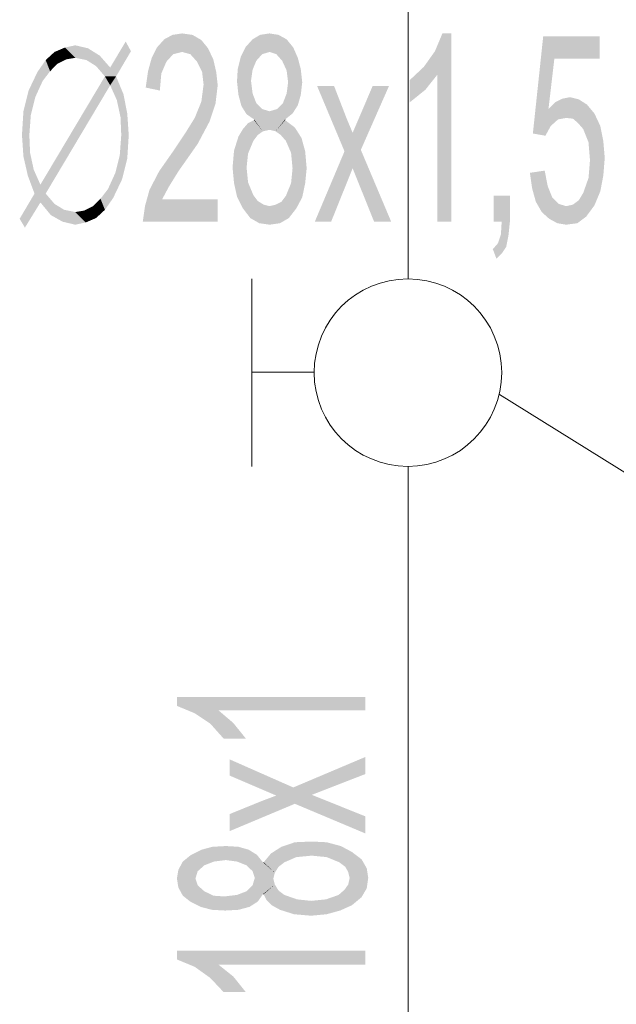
# Model space of a CAD drawing. Header units: millimetres. Extents: x -2626 to 2068, y -6169 to 7214.
# Tile 25 of 143: x -1547 to -1482, y -5240 to -5134. Entities that reach past the tile are written whole.
import ezdxf

# ---------------------------------------------------------------- set-up
doc = ezdxf.new("R2010")
doc.units = ezdxf.units.MM
doc.layers.get('0').update_dxf_attribs({"color": 252})

msp = doc.modelspace()

# ---------------------------------------------------------------- hatches: boundary and pattern name
h = msp.add_hatch(color=7)
h.dxf.hatch_style = 2
h.paths.add_polyline_path([(-1525.38, -5155.61), (-1533.5, -5155.61), (-1533.26, -5153.92), (-1532.77, -5152.15), (-1531.73, -5150.15), (-1530.04, -5147.73), (-1528.92, -5146.05), (-1527.87, -5144.36), (-1527.15, -5142.59), (-1526.91, -5140.74), (-1527.07, -5139.38), (-1527.63, -5138.25), (-1528.35, -5137.45), (-1529.24, -5137.21), (-1530.2, -5137.45), (-1530.93, -5138.25), (-1531.49, -5139.54), (-1531.65, -5141.39), (-1533.18, -5141.07), (-1532.93, -5139.3), (-1532.53, -5137.85), (-1531.97, -5136.73), (-1531.17, -5135.84), (-1530.28, -5135.36), (-1529.24, -5135.2), (-1528.11, -5135.36), (-1527.15, -5135.92), (-1526.43, -5136.81), (-1525.86, -5138.01), (-1525.54, -5139.38), (-1525.38, -5140.82), (-1525.62, -5142.83), (-1526.27, -5144.76), (-1527.55, -5147.17), (-1529.64, -5150.15), (-1530.68, -5151.83), (-1531.41, -5153.2), (-1525.38, -5153.2)])
h = msp.add_hatch(color=7)
h.dxf.hatch_style = 2
h.paths.add_polyline_path([(-1522.33, -5136.65), (-1521.6, -5135.84), (-1520.56, -5137.45)])
h = msp.add_hatch(color=7)
h.dxf.hatch_style = 2
h.paths.add_polyline_path([(-1521.6, -5135.84), (-1520.8, -5135.36), (-1519.76, -5135.2)])
h = msp.add_hatch(color=7)
h.dxf.hatch_style = 2
h.paths.add_polyline_path([(-1521.6, -5135.84), (-1519.76, -5135.2), (-1519.76, -5137.21)])
h = msp.add_hatch(color=7)
h.dxf.hatch_style = 2
h.paths.add_polyline_path([(-1521.6, -5135.84), (-1519.76, -5137.21), (-1520.56, -5137.45)])
h = msp.add_hatch(color=7)
h.dxf.hatch_style = 2
h.paths.add_polyline_path([(-1519.76, -5135.2), (-1518.79, -5135.36), (-1517.91, -5135.84)])
h = msp.add_hatch(color=7)
h.dxf.hatch_style = 2
h.paths.add_polyline_path([(-1519.76, -5135.2), (-1517.91, -5135.84), (-1519.03, -5137.45)])
h = msp.add_hatch(color=7)
h.dxf.hatch_style = 2
h.paths.add_polyline_path([(-1519.76, -5135.2), (-1519.03, -5137.45), (-1519.76, -5137.21)])
h = msp.add_hatch(color=7)
h.dxf.hatch_style = 2
h.paths.add_polyline_path([(-1517.91, -5135.84), (-1518.39, -5138.17), (-1519.03, -5137.45)])
h = msp.add_hatch(color=7)
h.dxf.hatch_style = 2
h.paths.add_polyline_path([(-1517.91, -5135.84), (-1517.19, -5136.73), (-1518.39, -5138.17)])
h = msp.add_hatch(color=7)
h.dxf.hatch_style = 2
h.paths.add_polyline_path([(-1500.07, -5155.61), (-1501.6, -5155.61), (-1501.6, -5139.7), (-1502.88, -5141.31), (-1504.57, -5142.67), (-1504.57, -5140.26), (-1503.04, -5138.82), (-1501.84, -5137.13), (-1501.03, -5135.2), (-1500.07, -5135.2)])
h = msp.add_hatch(color=7)
h.dxf.hatch_style = 2
h.paths.add_polyline_path([(-1489.54, -5143.4), (-1488.82, -5142.67), (-1488.02, -5142.27), (-1487.21, -5142.11), (-1486.25, -5142.35), (-1485.37, -5142.91), (-1484.56, -5143.88), (-1483.92, -5145.24), (-1483.6, -5146.85), (-1483.44, -5148.7), (-1483.6, -5150.63), (-1483.92, -5152.31), (-1484.56, -5153.84), (-1485.45, -5155.05), (-1486.41, -5155.77), (-1487.62, -5155.93), (-1488.58, -5155.77), (-1489.46, -5155.29), (-1490.27, -5154.56), (-1490.91, -5153.44), (-1491.31, -5151.99), (-1491.55, -5150.31), (-1489.95, -5150.07), (-1489.62, -5151.75), (-1489.14, -5152.96), (-1488.42, -5153.68), (-1487.62, -5153.92), (-1486.89, -5153.76), (-1486.25, -5153.28), (-1485.77, -5152.48), (-1485.2, -5150.87), (-1485.04, -5148.94), (-1485.2, -5147.01), (-1485.77, -5145.57), (-1486.33, -5144.92), (-1486.89, -5144.44), (-1487.62, -5144.36), (-1488.5, -5144.52), (-1489.3, -5145.24), (-1489.87, -5146.29), (-1491.23, -5146.05), (-1490.11, -5135.52), (-1484, -5135.52), (-1484, -5137.93), (-1488.9, -5137.93)])
h = msp.add_hatch(color=7)
h.dxf.hatch_style = 2
h.paths.add_polyline_path([(-1543.06, -5137.21), (-1541.93, -5136.73), (-1541.77, -5138.01)])
h = msp.add_hatch(color=7)
h.dxf.hatch_style = 2
h.paths.add_polyline_path([(-1541.93, -5136.73), (-1540.81, -5136.49), (-1540.81, -5137.85)])
h = msp.add_hatch(color=7)
h.dxf.hatch_style = 2
h.paths.add_polyline_path([(-1541.93, -5136.73), (-1540.81, -5137.85), (-1541.77, -5138.01)])
h = msp.add_hatch(color=7)
h.dxf.hatch_style = 2
h.paths.add_polyline_path([(-1540.81, -5136.49), (-1539.44, -5136.81), (-1539.6, -5138.09)])
h = msp.add_hatch(color=7)
h.dxf.hatch_style = 2
h.paths.add_polyline_path([(-1540.81, -5136.49), (-1539.6, -5138.09), (-1540.81, -5137.85)])
h = msp.add_hatch(color=7)
h.dxf.hatch_style = 2
h.paths.add_polyline_path([(-1539.44, -5136.81), (-1538.56, -5138.74), (-1539.6, -5138.09)])
h = msp.add_hatch(color=7)
h.dxf.hatch_style = 2
h.paths.add_polyline_path([(-1539.44, -5136.81), (-1538.16, -5137.61), (-1538.56, -5138.74)])
h = msp.add_hatch(color=7)
h.dxf.hatch_style = 2
h.paths.add_polyline_path([(-1537.03, -5138.9), (-1535.35, -5136.08), (-1534.78, -5137.13)])
h = msp.add_hatch(color=7)
h.dxf.hatch_style = 2
h.paths.add_polyline_path([(-1523.21, -5139.06), (-1522.89, -5137.77), (-1522.33, -5136.65)])
h = msp.add_hatch(color=7)
h.dxf.hatch_style = 2
h.paths.add_polyline_path([(-1523.21, -5139.06), (-1522.33, -5136.65), (-1521.2, -5138.17)])
h = msp.add_hatch(color=7)
h.dxf.hatch_style = 2
h.paths.add_polyline_path([(-1522.33, -5136.65), (-1520.56, -5137.45), (-1521.2, -5138.17)])
h = msp.add_hatch(color=7)
h.dxf.hatch_style = 2
h.paths.add_polyline_path([(-1517.19, -5136.73), (-1517.91, -5139.22), (-1518.39, -5138.17)])
h = msp.add_hatch(color=7)
h.dxf.hatch_style = 2
h.paths.add_polyline_path([(-1517.19, -5136.73), (-1516.38, -5139.06), (-1517.91, -5139.22)])
h = msp.add_hatch(color=7)
h.dxf.hatch_style = 2
h.paths.add_polyline_path([(-1517.19, -5136.73), (-1516.7, -5137.85), (-1516.38, -5139.06)])
h = msp.add_hatch(color=7)
h.dxf.hatch_style = 2
h.paths.add_polyline_path([(-1544.02, -5138.09), (-1543.06, -5137.21), (-1542.74, -5138.49)])
h = msp.add_hatch(color=7)
h.dxf.hatch_style = 2
h.paths.add_polyline_path([(-1543.06, -5137.21), (-1541.77, -5138.01), (-1542.74, -5138.49)])
h = msp.add_hatch(color=7)
h.dxf.hatch_style = 2
h.paths.add_polyline_path([(-1538.16, -5137.61), (-1537.6, -5139.86), (-1538.56, -5138.74)])
h = msp.add_hatch(color=7)
h.dxf.hatch_style = 2
h.paths.add_polyline_path([(-1538.16, -5137.61), (-1537.03, -5138.9), (-1537.6, -5139.86)])
h = msp.add_hatch(color=7)
h.dxf.hatch_style = 2
h.paths.add_polyline_path([(-1534.78, -5137.13), (-1537.6, -5139.86), (-1537.03, -5138.9)])
h = msp.add_hatch(color=7)
h.dxf.hatch_style = 2
h.paths.add_polyline_path([(-1537.6, -5139.86), (-1534.78, -5137.13), (-1536.39, -5139.86)])
h = msp.add_hatch(color=7)
h.dxf.hatch_style = 2
h.paths.add_polyline_path([(-1544.91, -5139.38), (-1544.02, -5138.09), (-1543.54, -5139.3)])
h = msp.add_hatch(color=7)
h.dxf.hatch_style = 2
h.paths.add_polyline_path([(-1544.02, -5138.09), (-1542.74, -5138.49), (-1543.54, -5139.3)])
h = msp.add_hatch(color=7)
h.dxf.hatch_style = 2
h.paths.add_polyline_path([(-1521.44, -5144.52), (-1523.29, -5140.42), (-1523.21, -5139.06)])
h = msp.add_hatch(color=7)
h.dxf.hatch_style = 2
h.paths.add_polyline_path([(-1523.21, -5139.06), (-1521.2, -5138.17), (-1521.6, -5139.14)])
h = msp.add_hatch(color=7)
h.dxf.hatch_style = 2
h.paths.add_polyline_path([(-1523.21, -5139.06), (-1520.48, -5145.81), (-1521.44, -5144.52)])
h = msp.add_hatch(color=7)
h.dxf.hatch_style = 2
h.paths.add_polyline_path([(-1520.48, -5145.81), (-1523.21, -5139.06), (-1521.6, -5141.71)])
h = msp.add_hatch(color=7)
h.dxf.hatch_style = 2
h.paths.add_polyline_path([(-1523.21, -5139.06), (-1521.77, -5140.34), (-1521.6, -5141.71)])
h = msp.add_hatch(color=7)
h.dxf.hatch_style = 2
h.paths.add_polyline_path([(-1523.21, -5139.06), (-1521.6, -5139.14), (-1521.77, -5140.34)])
h = msp.add_hatch(color=7)
h.dxf.hatch_style = 2
h.paths.add_polyline_path([(-1516.38, -5139.06), (-1517.75, -5140.5), (-1517.91, -5139.22)])
h = msp.add_hatch(color=7)
h.dxf.hatch_style = 2
h.paths.add_polyline_path([(-1516.38, -5139.06), (-1516.22, -5140.5), (-1517.75, -5140.5)])
h = msp.add_hatch(color=7)
h.dxf.hatch_style = 2
h.paths.add_polyline_path([(-1545.87, -5141.39), (-1544.91, -5139.38), (-1544.34, -5140.34)])
h = msp.add_hatch(color=7)
h.dxf.hatch_style = 2
h.paths.add_polyline_path([(-1544.91, -5139.38), (-1543.54, -5139.3), (-1544.34, -5140.34)])
h = msp.add_hatch(color=7)
h.dxf.hatch_style = 2
h.paths.add_polyline_path([(-1544.59, -5151.59), (-1537.6, -5139.86), (-1537.03, -5140.82)])
h = msp.add_hatch(color=7)
h.dxf.hatch_style = 2
h.paths.add_polyline_path([(-1537.6, -5139.86), (-1536.39, -5139.86), (-1537.03, -5140.82)])
h = msp.add_hatch(color=7)
h.dxf.hatch_style = 2
h.paths.add_polyline_path([(-1536.39, -5139.86), (-1536.31, -5142.43), (-1537.03, -5140.82)])
h = msp.add_hatch(color=7)
h.dxf.hatch_style = 2
h.paths.add_polyline_path([(-1536.39, -5139.86), (-1535.59, -5141.79), (-1536.31, -5142.43)])
h = msp.add_hatch(color=7)
h.dxf.hatch_style = 2
h.paths.add_polyline_path([(-1545.87, -5141.39), (-1544.34, -5140.34), (-1545.15, -5142.11)])
h = msp.add_hatch(color=7)
h.dxf.hatch_style = 2
h.paths.add_polyline_path([(-1544.59, -5151.59), (-1537.03, -5140.82), (-1544.02, -5152.56)])
h = msp.add_hatch(color=7)
h.dxf.hatch_style = 2
h.paths.add_polyline_path([(-1521.44, -5144.52), (-1523.13, -5141.87), (-1523.29, -5140.42)])
h = msp.add_hatch(color=7)
h.dxf.hatch_style = 2
h.paths.add_polyline_path([(-1516.22, -5140.5), (-1516.38, -5141.87), (-1517.91, -5141.71)])
h = msp.add_hatch(color=7)
h.dxf.hatch_style = 2
h.paths.add_polyline_path([(-1516.22, -5140.5), (-1517.91, -5141.71), (-1517.75, -5140.5)])
h = msp.add_hatch(color=7)
h.dxf.hatch_style = 2
h.paths.add_polyline_path([(-1506.58, -5155.61), (-1508.43, -5155.61), (-1510.76, -5149.82), (-1513.09, -5155.61), (-1514.86, -5155.61), (-1511.64, -5147.98), (-1514.61, -5140.9), (-1512.77, -5140.9), (-1511.4, -5144.44), (-1510.76, -5145.97), (-1508.59, -5140.9), (-1506.82, -5140.9), (-1509.87, -5147.82)])
h = msp.add_hatch(color=7)
h.dxf.hatch_style = 2
h.paths.add_polyline_path([(-1546.43, -5143.64), (-1545.87, -5141.39), (-1545.15, -5142.11)])
h = msp.add_hatch(color=7)
h.dxf.hatch_style = 2
h.paths.add_polyline_path([(-1546.43, -5143.64), (-1545.15, -5142.11), (-1545.63, -5144.04)])
h = msp.add_hatch(color=7)
h.dxf.hatch_style = 2
h.paths.add_polyline_path([(-1535.59, -5141.79), (-1535.91, -5144.28), (-1536.31, -5142.43)])
h = msp.add_hatch(color=7)
h.dxf.hatch_style = 2
h.paths.add_polyline_path([(-1535.59, -5141.79), (-1535.18, -5143.88), (-1535.91, -5144.28)])
h = msp.add_hatch(color=7)
h.dxf.hatch_style = 2
h.paths.add_polyline_path([(-1521.44, -5144.52), (-1522.81, -5143.07), (-1523.13, -5141.87)])
h = msp.add_hatch(color=7)
h.dxf.hatch_style = 2
h.paths.add_polyline_path([(-1520.48, -5145.81), (-1521.6, -5141.71), (-1521.2, -5142.75)])
h = msp.add_hatch(color=7)
h.dxf.hatch_style = 2
h.paths.add_polyline_path([(-1516.38, -5141.87), (-1518.31, -5142.75), (-1517.91, -5141.71)])
h = msp.add_hatch(color=7)
h.dxf.hatch_style = 2
h.paths.add_polyline_path([(-1516.38, -5141.87), (-1517.27, -5143.88), (-1518.31, -5142.75)])
h = msp.add_hatch(color=7)
h.dxf.hatch_style = 2
h.paths.add_polyline_path([(-1516.38, -5141.87), (-1516.7, -5142.99), (-1517.27, -5143.88)])
h = msp.add_hatch(color=7)
h.dxf.hatch_style = 2
h.paths.add_polyline_path([(-1521.44, -5144.52), (-1522.25, -5143.96), (-1522.81, -5143.07)])
h = msp.add_hatch(color=7)
h.dxf.hatch_style = 2
h.paths.add_polyline_path([(-1520.48, -5145.81), (-1521.2, -5142.75), (-1520.56, -5143.4)])
h = msp.add_hatch(color=7)
h.dxf.hatch_style = 2
h.paths.add_polyline_path([(-1517.27, -5143.88), (-1518.95, -5143.4), (-1518.31, -5142.75)])
h = msp.add_hatch(color=7)
h.dxf.hatch_style = 2
h.paths.add_polyline_path([(-1546.59, -5146.21), (-1546.43, -5143.64), (-1545.63, -5144.04)])
h = msp.add_hatch(color=7)
h.dxf.hatch_style = 2
h.paths.add_polyline_path([(-1546.59, -5146.21), (-1545.63, -5144.04), (-1545.79, -5146.21)])
h = msp.add_hatch(color=7)
h.dxf.hatch_style = 2
h.paths.add_polyline_path([(-1535.18, -5143.88), (-1535.83, -5146.21), (-1535.91, -5144.28)])
h = msp.add_hatch(color=7)
h.dxf.hatch_style = 2
h.paths.add_polyline_path([(-1535.18, -5143.88), (-1535.02, -5146.21), (-1535.83, -5146.21)])
h = msp.add_hatch(color=7)
h.dxf.hatch_style = 2
h.paths.add_polyline_path([(-1520.56, -5143.4), (-1519.76, -5143.64), (-1519.76, -5145.65)])
h = msp.add_hatch(color=7)
h.dxf.hatch_style = 2
h.paths.add_polyline_path([(-1520.56, -5143.4), (-1519.76, -5145.65), (-1520.48, -5145.81)])
h = msp.add_hatch(color=7)
h.dxf.hatch_style = 2
h.paths.add_polyline_path([(-1518.07, -5144.52), (-1519.76, -5143.64), (-1518.95, -5143.4)])
h = msp.add_hatch(color=7)
h.dxf.hatch_style = 2
h.paths.add_polyline_path([(-1518.07, -5144.52), (-1519.76, -5145.65), (-1519.76, -5143.64)])
h = msp.add_hatch(color=7)
h.dxf.hatch_style = 2
h.paths.add_polyline_path([(-1517.27, -5143.88), (-1518.07, -5144.52), (-1518.95, -5143.4)])
h = msp.add_hatch(color=7)
h.dxf.hatch_style = 2
h.paths.add_polyline_path([(-1523.61, -5147.9), (-1522.65, -5145.57), (-1522.09, -5144.92)])
h = msp.add_hatch(color=7)
h.dxf.hatch_style = 2
h.paths.add_polyline_path([(-1523.61, -5147.9), (-1522.09, -5144.92), (-1521.52, -5146.85)])
h = msp.add_hatch(color=7)
h.dxf.hatch_style = 2
h.paths.add_polyline_path([(-1522.09, -5144.92), (-1521.44, -5144.6), (-1521.04, -5146.21)])
h = msp.add_hatch(color=7)
h.dxf.hatch_style = 2
h.paths.add_polyline_path([(-1522.09, -5144.92), (-1521.04, -5146.21), (-1521.52, -5146.85)])
h = msp.add_hatch(color=7)
h.dxf.hatch_style = 2
h.paths.add_polyline_path([(-1520.48, -5145.81), (-1521.44, -5144.6), (-1521.44, -5144.52)])
h = msp.add_hatch(color=7)
h.dxf.hatch_style = 2
h.paths.add_polyline_path([(-1520.48, -5145.81), (-1521.04, -5146.21), (-1521.44, -5144.6)])
h = msp.add_hatch(color=7)
h.dxf.hatch_style = 2
h.paths.add_polyline_path([(-1518.07, -5144.52), (-1519.11, -5145.81), (-1519.76, -5145.65)])
h = msp.add_hatch(color=7)
h.dxf.hatch_style = 2
h.paths.add_polyline_path([(-1519.11, -5145.81), (-1518.07, -5144.52), (-1518.07, -5144.6)])
h = msp.add_hatch(color=7)
h.dxf.hatch_style = 2
h.paths.add_polyline_path([(-1518.55, -5146.21), (-1519.11, -5145.81), (-1518.07, -5144.6)])
h = msp.add_hatch(color=7)
h.dxf.hatch_style = 2
h.paths.add_polyline_path([(-1518.07, -5144.6), (-1517.99, -5146.85), (-1518.55, -5146.21)])
h = msp.add_hatch(color=7)
h.dxf.hatch_style = 2
h.paths.add_polyline_path([(-1518.07, -5144.6), (-1517.02, -5145.4), (-1516.3, -5146.53)])
h = msp.add_hatch(color=7)
h.dxf.hatch_style = 2
h.paths.add_polyline_path([(-1518.07, -5144.6), (-1516.3, -5146.53), (-1515.9, -5147.98)])
h = msp.add_hatch(color=7)
h.dxf.hatch_style = 2
h.paths.add_polyline_path([(-1518.07, -5144.6), (-1515.9, -5147.98), (-1517.43, -5148.14)])
h = msp.add_hatch(color=7)
h.dxf.hatch_style = 2
h.paths.add_polyline_path([(-1518.07, -5144.6), (-1517.43, -5148.14), (-1517.99, -5146.85)])
h = msp.add_hatch(color=7)
h.dxf.hatch_style = 2
h.paths.add_polyline_path([(-1546.43, -5148.54), (-1546.59, -5146.21), (-1545.79, -5146.21)])
h = msp.add_hatch(color=7)
h.dxf.hatch_style = 2
h.paths.add_polyline_path([(-1546.43, -5148.54), (-1545.79, -5146.21), (-1545.71, -5148.14)])
h = msp.add_hatch(color=7)
h.dxf.hatch_style = 2
h.paths.add_polyline_path([(-1535.99, -5148.38), (-1535.83, -5146.21), (-1535.02, -5146.21)])
h = msp.add_hatch(color=7)
h.dxf.hatch_style = 2
h.paths.add_polyline_path([(-1535.99, -5148.38), (-1535.02, -5146.21), (-1535.18, -5148.78)])
h = msp.add_hatch(color=7)
h.dxf.hatch_style = 2
h.paths.add_polyline_path([(-1523.61, -5147.9), (-1523.13, -5146.37), (-1522.65, -5145.57)])
h = msp.add_hatch(color=7)
h.dxf.hatch_style = 2
h.paths.add_polyline_path([(-1523.61, -5147.9), (-1521.52, -5146.85), (-1522.09, -5148.22)])
h = msp.add_hatch(color=7)
h.dxf.hatch_style = 2
h.paths.add_polyline_path([(-1545.95, -5150.63), (-1546.43, -5148.54), (-1545.71, -5148.14)])
h = msp.add_hatch(color=7)
h.dxf.hatch_style = 2
h.paths.add_polyline_path([(-1545.95, -5150.63), (-1545.71, -5148.14), (-1545.31, -5149.98)])
h = msp.add_hatch(color=7)
h.dxf.hatch_style = 2
h.paths.add_polyline_path([(-1535.18, -5148.78), (-1536.47, -5150.31), (-1535.99, -5148.38)])
h = msp.add_hatch(color=7)
h.dxf.hatch_style = 2
h.paths.add_polyline_path([(-1523.77, -5149.74), (-1523.61, -5147.9), (-1522.09, -5148.22)])
h = msp.add_hatch(color=7)
h.dxf.hatch_style = 2
h.paths.add_polyline_path([(-1523.77, -5149.74), (-1522.09, -5148.22), (-1522.25, -5149.74)])
h = msp.add_hatch(color=7)
h.dxf.hatch_style = 2
h.paths.add_polyline_path([(-1515.9, -5147.98), (-1517.27, -5149.82), (-1517.43, -5148.14)])
h = msp.add_hatch(color=7)
h.dxf.hatch_style = 2
h.paths.add_polyline_path([(-1515.9, -5147.98), (-1515.74, -5149.82), (-1517.27, -5149.82)])
h = msp.add_hatch(color=7)
h.dxf.hatch_style = 2
h.paths.add_polyline_path([(-1535.18, -5148.78), (-1535.75, -5151.03), (-1536.47, -5150.31)])
h = msp.add_hatch(color=7)
h.dxf.hatch_style = 2
h.paths.add_polyline_path([(-1523.61, -5151.43), (-1523.77, -5149.74), (-1522.25, -5149.74)])
h = msp.add_hatch(color=7)
h.dxf.hatch_style = 2
h.paths.add_polyline_path([(-1523.61, -5151.43), (-1522.25, -5149.74), (-1522.09, -5151.35)])
h = msp.add_hatch(color=7)
h.dxf.hatch_style = 2
h.paths.add_polyline_path([(-1545.31, -5149.98), (-1545.23, -5152.56), (-1545.95, -5150.63)])
h = msp.add_hatch(color=7)
h.dxf.hatch_style = 2
h.paths.add_polyline_path([(-1545.31, -5149.98), (-1544.59, -5151.59), (-1544.59, -5153.52)])
h = msp.add_hatch(color=7)
h.dxf.hatch_style = 2
h.paths.add_polyline_path([(-1545.31, -5149.98), (-1544.59, -5153.52), (-1545.23, -5152.56)])
h = msp.add_hatch(color=7)
h.dxf.hatch_style = 2
h.paths.add_polyline_path([(-1535.75, -5151.03), (-1537.27, -5152.07), (-1536.47, -5150.31)])
h = msp.add_hatch(color=7)
h.dxf.hatch_style = 2
h.paths.add_polyline_path([(-1515.74, -5149.82), (-1515.9, -5151.43), (-1517.43, -5151.43)])
h = msp.add_hatch(color=7)
h.dxf.hatch_style = 2
h.paths.add_polyline_path([(-1515.74, -5149.82), (-1517.43, -5151.43), (-1517.27, -5149.82)])
h = msp.add_hatch(color=7)
h.dxf.hatch_style = 2
h.paths.add_polyline_path([(-1544.59, -5153.52), (-1544.59, -5151.59), (-1544.02, -5152.56)])
h = msp.add_hatch(color=7)
h.dxf.hatch_style = 2
h.paths.add_polyline_path([(-1535.75, -5151.03), (-1536.71, -5153.04), (-1537.27, -5152.07)])
h = msp.add_hatch(color=7)
h.dxf.hatch_style = 2
h.paths.add_polyline_path([(-1521.85, -5155.21), (-1523.61, -5151.43), (-1522.09, -5151.35)])
h = msp.add_hatch(color=7)
h.dxf.hatch_style = 2
h.paths.add_polyline_path([(-1521.85, -5155.21), (-1523.29, -5152.88), (-1523.61, -5151.43)])
h = msp.add_hatch(color=7)
h.dxf.hatch_style = 2
h.paths.add_polyline_path([(-1521.85, -5155.21), (-1522.09, -5151.35), (-1521.52, -5152.72)])
h = msp.add_hatch(color=7)
h.dxf.hatch_style = 2
h.paths.add_polyline_path([(-1515.9, -5151.43), (-1517.67, -5155.21), (-1517.99, -5152.8)])
h = msp.add_hatch(color=7)
h.dxf.hatch_style = 2
h.paths.add_polyline_path([(-1515.9, -5151.43), (-1517.99, -5152.8), (-1517.43, -5151.43)])
h = msp.add_hatch(color=7)
h.dxf.hatch_style = 2
h.paths.add_polyline_path([(-1515.9, -5151.43), (-1516.86, -5154.16), (-1517.67, -5155.21)])
h = msp.add_hatch(color=7)
h.dxf.hatch_style = 2
h.paths.add_polyline_path([(-1515.9, -5151.43), (-1516.22, -5152.96), (-1516.86, -5154.16)])
h = msp.add_hatch(color=7)
h.dxf.hatch_style = 2
h.paths.add_polyline_path([(-1544.59, -5153.52), (-1546.84, -5155.29), (-1545.23, -5152.56)])
h = msp.add_hatch(color=7)
h.dxf.hatch_style = 2
h.paths.add_polyline_path([(-1543.46, -5154.89), (-1544.59, -5153.52), (-1544.02, -5152.56)])
h = msp.add_hatch(color=7)
h.dxf.hatch_style = 2
h.paths.add_polyline_path([(-1543.46, -5154.89), (-1544.02, -5152.56), (-1543.06, -5153.68)])
h = msp.add_hatch(color=7)
h.dxf.hatch_style = 2
h.paths.add_polyline_path([(-1536.71, -5153.04), (-1538.08, -5153.12), (-1537.27, -5152.07)])
h = msp.add_hatch(color=7)
h.dxf.hatch_style = 2
h.paths.add_polyline_path([(-1521.85, -5155.21), (-1522.65, -5154.16), (-1523.29, -5152.88)])
h = msp.add_hatch(color=7)
h.dxf.hatch_style = 2
h.paths.add_polyline_path([(-1521.85, -5155.21), (-1521.52, -5152.72), (-1521.04, -5153.36)])
h = msp.add_hatch(color=7)
h.dxf.hatch_style = 2
h.paths.add_polyline_path([(-1517.67, -5155.21), (-1518.47, -5153.44), (-1517.99, -5152.8)])
h = msp.add_hatch(color=7)
h.dxf.hatch_style = 2
h.paths.add_polyline_path([(-1493.72, -5155.61), (-1493.88, -5157.14), (-1494.12, -5158.34), (-1494.61, -5159.06), (-1495.17, -5159.63), (-1495.57, -5158.58), (-1495.01, -5157.94), (-1494.69, -5156.98), (-1494.61, -5155.61), (-1495.49, -5155.61), (-1495.49, -5152.8), (-1493.72, -5152.8)])
h = msp.add_hatch(color=7)
h.dxf.hatch_style = 2
h.paths.add_polyline_path([(-1544.59, -5153.52), (-1546.27, -5156.25), (-1546.84, -5155.29)])
h = msp.add_hatch(color=7)
h.dxf.hatch_style = 2
h.paths.add_polyline_path([(-1542.18, -5155.61), (-1543.46, -5154.89), (-1543.06, -5153.68)])
h = msp.add_hatch(color=7)
h.dxf.hatch_style = 2
h.paths.add_polyline_path([(-1542.18, -5155.61), (-1543.06, -5153.68), (-1542.01, -5154.32)])
h = msp.add_hatch(color=7)
h.dxf.hatch_style = 2
h.paths.add_polyline_path([(-1538.56, -5155.21), (-1539.84, -5154.4), (-1538.88, -5153.92)])
h = msp.add_hatch(color=7)
h.dxf.hatch_style = 2
h.paths.add_polyline_path([(-1537.6, -5154.32), (-1538.88, -5153.92), (-1538.08, -5153.12)])
h = msp.add_hatch(color=7)
h.dxf.hatch_style = 2
h.paths.add_polyline_path([(-1537.6, -5154.32), (-1538.56, -5155.21), (-1538.88, -5153.92)])
h = msp.add_hatch(color=7)
h.dxf.hatch_style = 2
h.paths.add_polyline_path([(-1536.71, -5153.04), (-1537.6, -5154.32), (-1538.08, -5153.12)])
h = msp.add_hatch(color=7)
h.dxf.hatch_style = 2
h.paths.add_polyline_path([(-1521.85, -5155.21), (-1521.04, -5153.36), (-1520.4, -5153.76)])
h = msp.add_hatch(color=7)
h.dxf.hatch_style = 2
h.paths.add_polyline_path([(-1520.4, -5153.76), (-1520.88, -5155.77), (-1521.85, -5155.21)])
h = msp.add_hatch(color=7)
h.dxf.hatch_style = 2
h.paths.add_polyline_path([(-1520.4, -5153.76), (-1519.76, -5155.93), (-1520.88, -5155.77)])
h = msp.add_hatch(color=7)
h.dxf.hatch_style = 2
h.paths.add_polyline_path([(-1520.4, -5153.76), (-1519.76, -5153.92), (-1519.76, -5155.93)])
h = msp.add_hatch(color=7)
h.dxf.hatch_style = 2
h.paths.add_polyline_path([(-1517.67, -5155.21), (-1519.76, -5153.92), (-1519.11, -5153.76)])
h = msp.add_hatch(color=7)
h.dxf.hatch_style = 2
h.paths.add_polyline_path([(-1517.67, -5155.21), (-1519.76, -5155.93), (-1519.76, -5153.92)])
h = msp.add_hatch(color=7)
h.dxf.hatch_style = 2
h.paths.add_polyline_path([(-1517.67, -5155.21), (-1519.11, -5153.76), (-1518.47, -5153.44)])
h = msp.add_hatch(color=7)
h.dxf.hatch_style = 2
h.paths.add_polyline_path([(-1540.81, -5155.93), (-1542.18, -5155.61), (-1542.01, -5154.32)])
h = msp.add_hatch(color=7)
h.dxf.hatch_style = 2
h.paths.add_polyline_path([(-1540.81, -5155.93), (-1542.01, -5154.32), (-1540.81, -5154.56)])
h = msp.add_hatch(color=7)
h.dxf.hatch_style = 2
h.paths.add_polyline_path([(-1539.68, -5155.69), (-1540.81, -5154.56), (-1539.84, -5154.4)])
h = msp.add_hatch(color=7)
h.dxf.hatch_style = 2
h.paths.add_polyline_path([(-1539.68, -5155.69), (-1540.81, -5155.93), (-1540.81, -5154.56)])
h = msp.add_hatch(color=7)
h.dxf.hatch_style = 2
h.paths.add_polyline_path([(-1538.56, -5155.21), (-1539.68, -5155.69), (-1539.84, -5154.4)])
h = msp.add_hatch(color=7)
h.dxf.hatch_style = 2
h.paths.add_polyline_path([(-1517.67, -5155.21), (-1518.63, -5155.77), (-1519.76, -5155.93)])
h = msp.add_hatch(color=7)
h.dxf.hatch_style = 2
h.paths.add_polyline_path([(-1509.39, -5207.12), (-1509.39, -5208.56), (-1525.3, -5208.56), (-1523.69, -5209.93), (-1522.33, -5211.62), (-1524.74, -5211.62), (-1526.18, -5210.01), (-1527.87, -5208.88), (-1529.8, -5208.08), (-1529.8, -5207.12)])
h = msp.add_hatch(color=7)
h.dxf.hatch_style = 2
h.paths.add_polyline_path([(-1509.39, -5213.62), (-1509.39, -5215.47), (-1515.18, -5217.72), (-1509.39, -5220.05), (-1509.39, -5221.9), (-1517.02, -5218.69), (-1524.1, -5221.66), (-1524.1, -5219.81), (-1520.56, -5218.37), (-1519.03, -5217.8), (-1524.1, -5215.63), (-1524.1, -5213.87), (-1517.19, -5216.92)])
h = msp.add_hatch(color=7)
h.dxf.hatch_style = 2
h.paths.add_polyline_path([(-1528.27, -5224.23), (-1527.15, -5223.67), (-1525.94, -5223.35)])
h = msp.add_hatch(color=7)
h.dxf.hatch_style = 2
h.paths.add_polyline_path([(-1528.27, -5224.23), (-1525.94, -5223.35), (-1525.78, -5224.95)])
h = msp.add_hatch(color=7)
h.dxf.hatch_style = 2
h.paths.add_polyline_path([(-1525.94, -5223.35), (-1524.5, -5223.27), (-1524.5, -5224.79)])
h = msp.add_hatch(color=7)
h.dxf.hatch_style = 2
h.paths.add_polyline_path([(-1525.94, -5223.35), (-1524.5, -5224.79), (-1525.78, -5224.95)])
h = msp.add_hatch(color=7)
h.dxf.hatch_style = 2
h.paths.add_polyline_path([(-1524.5, -5223.27), (-1523.13, -5223.35), (-1523.29, -5224.95)])
h = msp.add_hatch(color=7)
h.dxf.hatch_style = 2
h.paths.add_polyline_path([(-1524.5, -5223.27), (-1523.29, -5224.95), (-1524.5, -5224.79)])
h = msp.add_hatch(color=7)
h.dxf.hatch_style = 2
h.paths.add_polyline_path([(-1523.13, -5223.35), (-1522.25, -5225.36), (-1523.29, -5224.95)])
h = msp.add_hatch(color=7)
h.dxf.hatch_style = 2
h.paths.add_polyline_path([(-1523.13, -5223.35), (-1522.01, -5223.67), (-1521.12, -5224.23)])
h = msp.add_hatch(color=7)
h.dxf.hatch_style = 2
h.paths.add_polyline_path([(-1523.13, -5223.35), (-1521.12, -5224.23), (-1522.25, -5225.36)])
h = msp.add_hatch(color=7)
h.dxf.hatch_style = 2
h.paths.add_polyline_path([(-1520.4, -5225.03), (-1518.47, -5223.35), (-1517.02, -5222.86)])
h = msp.add_hatch(color=7)
h.dxf.hatch_style = 2
h.paths.add_polyline_path([(-1520.4, -5225.03), (-1517.02, -5222.86), (-1516.86, -5224.47)])
h = msp.add_hatch(color=7)
h.dxf.hatch_style = 2
h.paths.add_polyline_path([(-1520.4, -5225.03), (-1519.6, -5224.07), (-1518.47, -5223.35)])
h = msp.add_hatch(color=7)
h.dxf.hatch_style = 2
h.paths.add_polyline_path([(-1517.02, -5222.86), (-1515.18, -5222.78), (-1515.18, -5224.31)])
h = msp.add_hatch(color=7)
h.dxf.hatch_style = 2
h.paths.add_polyline_path([(-1517.02, -5222.86), (-1515.18, -5224.31), (-1516.86, -5224.47)])
h = msp.add_hatch(color=7)
h.dxf.hatch_style = 2
h.paths.add_polyline_path([(-1515.18, -5222.78), (-1513.57, -5222.86), (-1513.57, -5224.47)])
h = msp.add_hatch(color=7)
h.dxf.hatch_style = 2
h.paths.add_polyline_path([(-1515.18, -5222.78), (-1513.57, -5224.47), (-1515.18, -5224.31)])
h = msp.add_hatch(color=7)
h.dxf.hatch_style = 2
h.paths.add_polyline_path([(-1513.57, -5222.86), (-1512.04, -5223.27), (-1510.84, -5223.91)])
h = msp.add_hatch(color=7)
h.dxf.hatch_style = 2
h.paths.add_polyline_path([(-1513.57, -5222.86), (-1510.84, -5223.91), (-1509.79, -5224.71)])
h = msp.add_hatch(color=7)
h.dxf.hatch_style = 2
h.paths.add_polyline_path([(-1513.57, -5222.86), (-1509.79, -5224.71), (-1512.2, -5225.03)])
h = msp.add_hatch(color=7)
h.dxf.hatch_style = 2
h.paths.add_polyline_path([(-1513.57, -5222.86), (-1512.2, -5225.03), (-1513.57, -5224.47)])
h = msp.add_hatch(color=7)
h.dxf.hatch_style = 2
h.paths.add_polyline_path([(-1529.16, -5224.95), (-1528.27, -5224.23), (-1526.83, -5225.36)])
h = msp.add_hatch(color=7)
h.dxf.hatch_style = 2
h.paths.add_polyline_path([(-1528.27, -5224.23), (-1525.78, -5224.95), (-1526.83, -5225.36)])
h = msp.add_hatch(color=7)
h.dxf.hatch_style = 2
h.paths.add_polyline_path([(-1521.12, -5224.23), (-1521.6, -5226), (-1522.25, -5225.36)])
h = msp.add_hatch(color=7)
h.dxf.hatch_style = 2
h.paths.add_polyline_path([(-1521.12, -5224.23), (-1520.48, -5225.03), (-1521.6, -5226)])
h = msp.add_hatch(color=7)
h.dxf.hatch_style = 2
h.paths.add_polyline_path([(-1529.8, -5226.8), (-1529.64, -5225.84), (-1529.16, -5224.95)])
h = msp.add_hatch(color=7)
h.dxf.hatch_style = 2
h.paths.add_polyline_path([(-1529.8, -5226.8), (-1529.16, -5224.95), (-1527.55, -5226)])
h = msp.add_hatch(color=7)
h.dxf.hatch_style = 2
h.paths.add_polyline_path([(-1529.16, -5224.95), (-1526.83, -5225.36), (-1527.55, -5226)])
h = msp.add_hatch(color=7)
h.dxf.hatch_style = 2
h.paths.add_polyline_path([(-1520.48, -5225.03), (-1521.36, -5226.72), (-1521.6, -5226)])
h = msp.add_hatch(color=7)
h.dxf.hatch_style = 2
h.paths.add_polyline_path([(-1520.48, -5225.03), (-1519.35, -5226.8), (-1521.36, -5226.72)])
h = msp.add_hatch(color=7)
h.dxf.hatch_style = 2
h.paths.add_polyline_path([(-1519.19, -5226.16), (-1520.48, -5225.03), (-1520.4, -5225.03)])
h = msp.add_hatch(color=7)
h.dxf.hatch_style = 2
h.paths.add_polyline_path([(-1520.48, -5225.03), (-1519.19, -5226.16), (-1519.35, -5226.8)])
h = msp.add_hatch(color=7)
h.dxf.hatch_style = 2
h.paths.add_polyline_path([(-1520.4, -5225.03), (-1516.86, -5224.47), (-1518.15, -5225.03)])
h = msp.add_hatch(color=7)
h.dxf.hatch_style = 2
h.paths.add_polyline_path([(-1518.79, -5225.52), (-1519.19, -5226.16), (-1520.4, -5225.03)])
h = msp.add_hatch(color=7)
h.dxf.hatch_style = 2
h.paths.add_polyline_path([(-1520.4, -5225.03), (-1518.15, -5225.03), (-1518.79, -5225.52)])
h = msp.add_hatch(color=7)
h.dxf.hatch_style = 2
h.paths.add_polyline_path([(-1509.79, -5224.71), (-1511.56, -5225.52), (-1512.2, -5225.03)])
h = msp.add_hatch(color=7)
h.dxf.hatch_style = 2
h.paths.add_polyline_path([(-1509.79, -5224.71), (-1511.24, -5226.08), (-1511.56, -5225.52)])
h = msp.add_hatch(color=7)
h.dxf.hatch_style = 2
h.paths.add_polyline_path([(-1509.79, -5224.71), (-1511.08, -5226.72), (-1511.24, -5226.08)])
h = msp.add_hatch(color=7)
h.dxf.hatch_style = 2
h.paths.add_polyline_path([(-1509.79, -5224.71), (-1509.07, -5226.72), (-1511.08, -5226.72)])
h = msp.add_hatch(color=7)
h.dxf.hatch_style = 2
h.paths.add_polyline_path([(-1509.79, -5224.71), (-1509.23, -5225.68), (-1509.07, -5226.72)])
h = msp.add_hatch(color=7)
h.dxf.hatch_style = 2
h.paths.add_polyline_path([(-1529.8, -5226.8), (-1527.55, -5226), (-1527.79, -5226.8)])
h = msp.add_hatch(color=7)
h.dxf.hatch_style = 2
h.paths.add_polyline_path([(-1529.16, -5228.65), (-1529.64, -5227.77), (-1529.8, -5226.8)])
h = msp.add_hatch(color=7)
h.dxf.hatch_style = 2
h.paths.add_polyline_path([(-1529.16, -5228.65), (-1529.8, -5226.8), (-1527.79, -5226.8)])
h = msp.add_hatch(color=7)
h.dxf.hatch_style = 2
h.paths.add_polyline_path([(-1529.16, -5228.65), (-1527.79, -5226.8), (-1527.55, -5227.53)])
h = msp.add_hatch(color=7)
h.dxf.hatch_style = 2
h.paths.add_polyline_path([(-1528.35, -5229.29), (-1529.16, -5228.65), (-1527.55, -5227.53)])
h = msp.add_hatch(color=7)
h.dxf.hatch_style = 2
h.paths.add_polyline_path([(-1528.35, -5229.29), (-1527.55, -5227.53), (-1526.83, -5228.17)])
h = msp.add_hatch(color=7)
h.dxf.hatch_style = 2
h.paths.add_polyline_path([(-1526.02, -5230.18), (-1519.19, -5227.44), (-1520.48, -5228.49)])
h = msp.add_hatch(color=7)
h.dxf.hatch_style = 2
h.paths.add_polyline_path([(-1519.19, -5227.44), (-1526.02, -5230.18), (-1523.29, -5228.57)])
h = msp.add_hatch(color=7)
h.dxf.hatch_style = 2
h.paths.add_polyline_path([(-1519.19, -5227.44), (-1523.29, -5228.57), (-1522.25, -5228.17)])
h = msp.add_hatch(color=7)
h.dxf.hatch_style = 2
h.paths.add_polyline_path([(-1519.19, -5227.44), (-1522.25, -5228.17), (-1521.6, -5227.53)])
h = msp.add_hatch(color=7)
h.dxf.hatch_style = 2
h.paths.add_polyline_path([(-1521.6, -5227.53), (-1521.36, -5226.72), (-1519.35, -5226.8)])
h = msp.add_hatch(color=7)
h.dxf.hatch_style = 2
h.paths.add_polyline_path([(-1521.6, -5227.53), (-1519.35, -5226.8), (-1519.19, -5227.44)])
h = msp.add_hatch(color=7)
h.dxf.hatch_style = 2
h.paths.add_polyline_path([(-1519.19, -5227.44), (-1520.4, -5228.49), (-1520.48, -5228.49)])
h = msp.add_hatch(color=7)
h.dxf.hatch_style = 2
h.paths.add_polyline_path([(-1519.19, -5227.44), (-1518.79, -5228.09), (-1520.4, -5228.49)])
h = msp.add_hatch(color=7)
h.dxf.hatch_style = 2
h.paths.add_polyline_path([(-1509.79, -5228.81), (-1511.64, -5228.01), (-1511.24, -5227.44)])
h = msp.add_hatch(color=7)
h.dxf.hatch_style = 2
h.paths.add_polyline_path([(-1511.24, -5227.44), (-1511.08, -5226.72), (-1509.07, -5226.72)])
h = msp.add_hatch(color=7)
h.dxf.hatch_style = 2
h.paths.add_polyline_path([(-1511.24, -5227.44), (-1509.07, -5226.72), (-1509.23, -5227.85)])
h = msp.add_hatch(color=7)
h.dxf.hatch_style = 2
h.paths.add_polyline_path([(-1511.24, -5227.44), (-1509.23, -5227.85), (-1509.79, -5228.81)])
h = msp.add_hatch(color=7)
h.dxf.hatch_style = 2
h.paths.add_polyline_path([(-1526.02, -5230.18), (-1528.35, -5229.29), (-1526.83, -5228.17)])
h = msp.add_hatch(color=7)
h.dxf.hatch_style = 2
h.paths.add_polyline_path([(-1526.02, -5230.18), (-1526.83, -5228.17), (-1525.86, -5228.65)])
h = msp.add_hatch(color=7)
h.dxf.hatch_style = 2
h.paths.add_polyline_path([(-1520.48, -5228.49), (-1524.58, -5230.26), (-1526.02, -5230.18)])
h = msp.add_hatch(color=7)
h.dxf.hatch_style = 2
h.paths.add_polyline_path([(-1526.02, -5230.18), (-1524.66, -5228.73), (-1523.29, -5228.57)])
h = msp.add_hatch(color=7)
h.dxf.hatch_style = 2
h.paths.add_polyline_path([(-1526.02, -5230.18), (-1525.86, -5228.65), (-1524.66, -5228.73)])
h = msp.add_hatch(color=7)
h.dxf.hatch_style = 2
h.paths.add_polyline_path([(-1520.48, -5228.49), (-1523.13, -5230.18), (-1524.58, -5230.26)])
h = msp.add_hatch(color=7)
h.dxf.hatch_style = 2
h.paths.add_polyline_path([(-1520.48, -5228.49), (-1521.93, -5229.86), (-1523.13, -5230.18)])
h = msp.add_hatch(color=7)
h.dxf.hatch_style = 2
h.paths.add_polyline_path([(-1520.48, -5228.49), (-1521.04, -5229.29), (-1521.93, -5229.86)])
h = msp.add_hatch(color=7)
h.dxf.hatch_style = 2
h.paths.add_polyline_path([(-1520.08, -5229.13), (-1520.4, -5228.49), (-1518.79, -5228.09)])
h = msp.add_hatch(color=7)
h.dxf.hatch_style = 2
h.paths.add_polyline_path([(-1520.08, -5229.13), (-1518.79, -5228.09), (-1518.15, -5228.57)])
h = msp.add_hatch(color=7)
h.dxf.hatch_style = 2
h.paths.add_polyline_path([(-1517.11, -5230.66), (-1520.08, -5229.13), (-1518.15, -5228.57)])
h = msp.add_hatch(color=7)
h.dxf.hatch_style = 2
h.paths.add_polyline_path([(-1517.11, -5230.66), (-1518.15, -5228.57), (-1516.78, -5229.05)])
h = msp.add_hatch(color=7)
h.dxf.hatch_style = 2
h.paths.add_polyline_path([(-1509.79, -5228.81), (-1513.65, -5229.05), (-1512.28, -5228.57)])
h = msp.add_hatch(color=7)
h.dxf.hatch_style = 2
h.paths.add_polyline_path([(-1509.79, -5228.81), (-1512.28, -5228.57), (-1511.64, -5228.01)])
h = msp.add_hatch(color=7)
h.dxf.hatch_style = 2
h.paths.add_polyline_path([(-1526.02, -5230.18), (-1527.23, -5229.86), (-1528.35, -5229.29)])
h = msp.add_hatch(color=7)
h.dxf.hatch_style = 2
h.paths.add_polyline_path([(-1517.11, -5230.66), (-1519.52, -5229.69), (-1520.08, -5229.13)])
h = msp.add_hatch(color=7)
h.dxf.hatch_style = 2
h.paths.add_polyline_path([(-1517.11, -5230.66), (-1518.63, -5230.18), (-1519.52, -5229.69)])
h = msp.add_hatch(color=7)
h.dxf.hatch_style = 2
h.paths.add_polyline_path([(-1515.26, -5230.82), (-1517.11, -5230.66), (-1516.78, -5229.05)])
h = msp.add_hatch(color=7)
h.dxf.hatch_style = 2
h.paths.add_polyline_path([(-1515.26, -5230.82), (-1516.78, -5229.05), (-1515.26, -5229.21)])
h = msp.add_hatch(color=7)
h.dxf.hatch_style = 2
h.paths.add_polyline_path([(-1513.57, -5230.66), (-1515.26, -5229.21), (-1513.65, -5229.05)])
h = msp.add_hatch(color=7)
h.dxf.hatch_style = 2
h.paths.add_polyline_path([(-1513.57, -5230.66), (-1515.26, -5230.82), (-1515.26, -5229.21)])
h = msp.add_hatch(color=7)
h.dxf.hatch_style = 2
h.paths.add_polyline_path([(-1509.79, -5228.81), (-1513.57, -5230.66), (-1513.65, -5229.05)])
h = msp.add_hatch(color=7)
h.dxf.hatch_style = 2
h.paths.add_polyline_path([(-1509.79, -5228.81), (-1512.12, -5230.26), (-1513.57, -5230.66)])
h = msp.add_hatch(color=7)
h.dxf.hatch_style = 2
h.paths.add_polyline_path([(-1509.79, -5228.81), (-1510.84, -5229.69), (-1512.12, -5230.26)])
h = msp.add_hatch(color=7)
h.dxf.hatch_style = 2
h.paths.add_polyline_path([(-1509.39, -5234.6), (-1509.39, -5236.12), (-1525.3, -5236.12), (-1523.69, -5237.41), (-1522.33, -5239.1), (-1524.74, -5239.1), (-1526.18, -5237.57), (-1527.87, -5236.36), (-1529.8, -5235.56), (-1529.8, -5234.6)])

# ---------------------------------------------------------------- linework, layer by layer
at = {"color": 53, "lineweight": 0, "true_color": 0xdddd6e}
for points in [[(-1504.73, -5161.8), (-1504.73, -5096.07)], [(-1504.73, -5283.77), (-1504.73, -5182.13)]]:
    msp.add_lwpolyline(points, dxfattribs=at)
at = {"color": 7, "lineweight": 0}
for points in [[(-1521.69, -5182.13), (-1521.69, -5161.8)], [(-1514.94, -5171.92), (-1521.69, -5171.92)], [(-1441.49, -5207.52), (-1494.85, -5174.33)]]:
    msp.add_lwpolyline(points, dxfattribs=at)
msp.add_circle((-1504.77, -5171.96), 10.16, dxfattribs=at)

doc.saveas('drawing.dxf')
